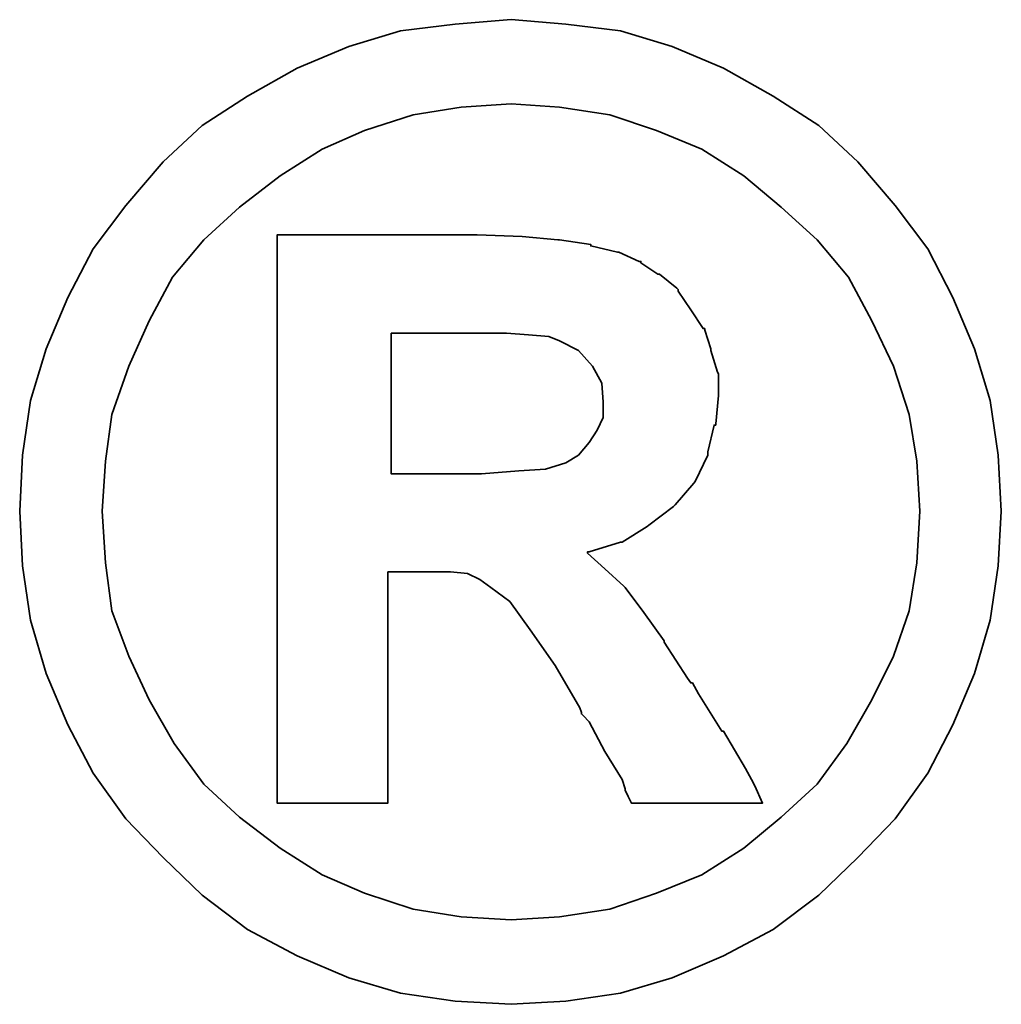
# Model space of a CAD drawing. Header units: millimetres. Extents: x -5 to 210, y -1 to 104.
# Tile 49 of 50: x 180.85 to 182.05, y 53.94 to 55.14. Entities that reach past the tile are written whole.
import ezdxf

# ---------------------------------------------------------------- set-up
doc = ezdxf.new("R2010")
doc.units = ezdxf.units.MM
doc.header["$LTSCALE"] = 0.1
doc.layers.add('layer 1', color=7, linetype='CONTINUOUS')

msp = doc.modelspace()

# ---------------------------------------------------------------- linework, layer by layer
at = {"layer": 'layer 1', "color": 1, "lineweight": 35}
for points, knots in [([(182.0458, 54.5434), (182.0458, 54.5434), (182.0418, 54.6118), (182.0418, 54.6118), (182.0418, 54.6118), (182.0418, 54.6118), (182.0323, 54.6785), (182.0323, 54.6785), (182.0323, 54.6785), (182.0323, 54.6785), (182.0132, 54.7416), (182.0132, 54.7416), (182.0132, 54.7416), (182.0132, 54.7416), (181.9866, 54.8044), (181.9866, 54.8044), (181.9866, 54.8044), (181.9866, 54.8044), (181.9561, 54.8635), (181.9561, 54.8635), (181.9561, 54.8635), (181.9561, 54.8635), (181.9164, 54.9167), (181.9164, 54.9167), (181.9164, 54.9167), (181.9164, 54.9167), (181.8707, 54.9699), (181.8707, 54.9699), (181.8707, 54.9699), (181.8707, 54.9699), (181.8231, 55.014), (181.8231, 55.014), (181.8231, 55.014), (181.8231, 55.014), (181.7675, 55.0501), (181.7675, 55.0501), (181.7675, 55.0501), (181.7675, 55.0501), (181.7068, 55.0842), (181.7068, 55.0842), (181.7068, 55.0842), (181.7068, 55.0842), (181.6441, 55.1108), (181.6441, 55.1108), (181.6441, 55.1108), (181.6441, 55.1108), (181.5809, 55.1299), (181.5809, 55.1299), (181.5809, 55.1299), (181.5809, 55.1299), (181.5142, 55.1378), (181.5142, 55.1378), (181.5142, 55.1378), (181.5142, 55.1378), (181.4476, 55.1434), (181.4476, 55.1434), (181.4476, 55.1434), (181.4476, 55.1434), (181.3793, 55.1378), (181.3793, 55.1378), (181.3793, 55.1378), (181.3793, 55.1378), (181.3126, 55.1299), (181.3126, 55.1299), (181.3126, 55.1299), (181.3126, 55.1299), (181.2495, 55.1108), (181.2495, 55.1108), (181.2495, 55.1108), (181.2495, 55.1108), (181.1866, 55.0842), (181.1866, 55.0842), (181.1866, 55.0842), (181.1866, 55.0842), (181.1256, 55.0501), (181.1256, 55.0501), (181.1256, 55.0501), (181.1256, 55.0501), (181.0705, 55.014), (181.0705, 55.014), (181.0705, 55.014), (181.0705, 55.014), (181.0228, 54.9699), (181.0228, 54.9699), (181.0228, 54.9699), (181.0228, 54.9699), (180.9772, 54.9167), (180.9772, 54.9167), (180.9772, 54.9167), (180.9772, 54.9167), (180.9373, 54.8635), (180.9373, 54.8635), (180.9373, 54.8635), (180.9373, 54.8635), (180.9067, 54.8044), (180.9067, 54.8044), (180.9067, 54.8044), (180.9067, 54.8044), (180.8799, 54.7416), (180.8799, 54.7416), (180.8799, 54.7416), (180.8799, 54.7416), (180.8609, 54.6785), (180.8609, 54.6785), (180.8609, 54.6785), (180.8609, 54.6785), (180.8513, 54.6118), (180.8513, 54.6118), (180.8513, 54.6118), (180.8513, 54.6118), (180.8478, 54.5434), (180.8478, 54.5434), (180.8478, 54.5434), (180.8478, 54.5434), (180.8513, 54.4767), (180.8513, 54.4767), (180.8513, 54.4767), (180.8513, 54.4767), (180.8609, 54.4102), (180.8609, 54.4102), (180.8609, 54.4102), (180.8609, 54.4102), (180.8799, 54.3453), (180.8799, 54.3453), (180.8799, 54.3453), (180.8799, 54.3453), (180.9067, 54.2826), (180.9067, 54.2826), (180.9067, 54.2826), (180.9067, 54.2826), (180.9373, 54.2236), (180.9373, 54.2236), (180.9373, 54.2236), (180.9373, 54.2236), (180.9772, 54.168), (180.9772, 54.168), (180.9772, 54.168), (180.9772, 54.168), (181.0228, 54.1204), (181.0228, 54.1204), (181.0228, 54.1204), (181.0228, 54.1204), (181.0705, 54.0748), (181.0705, 54.0748), (181.0705, 54.0748), (181.0705, 54.0748), (181.1256, 54.0329), (181.1256, 54.0329), (181.1256, 54.0329), (181.1256, 54.0329), (181.1866, 54.0005), (181.1866, 54.0005), (181.1866, 54.0005), (181.1866, 54.0005), (181.2495, 53.9739), (181.2495, 53.9739), (181.2495, 53.9739), (181.2495, 53.9739), (181.3126, 53.9549), (181.3126, 53.9549), (181.3126, 53.9549), (181.3126, 53.9549), (181.3793, 53.9454), (181.3793, 53.9454), (181.3793, 53.9454), (181.3793, 53.9454), (181.4476, 53.9414), (181.4476, 53.9414), (181.4476, 53.9414), (181.4476, 53.9414), (181.5142, 53.9454), (181.5142, 53.9454), (181.5142, 53.9454), (181.5142, 53.9454), (181.5809, 53.9549), (181.5809, 53.9549), (181.5809, 53.9549), (181.5809, 53.9549), (181.6441, 53.9739), (181.6441, 53.9739), (181.6441, 53.9739), (181.6441, 53.9739), (181.7068, 54.0005), (181.7068, 54.0005), (181.7068, 54.0005), (181.7068, 54.0005), (181.7675, 54.0329), (181.7675, 54.0329), (181.7675, 54.0329), (181.7675, 54.0329), (181.8231, 54.0748), (181.8231, 54.0748), (181.8231, 54.0748), (181.8231, 54.0748), (181.8707, 54.1204), (181.8707, 54.1204), (181.8707, 54.1204), (181.8707, 54.1204), (181.9164, 54.168), (181.9164, 54.168), (181.9164, 54.168), (181.9164, 54.168), (181.9561, 54.2236), (181.9561, 54.2236), (181.9561, 54.2236), (181.9561, 54.2236), (181.9866, 54.2826), (181.9866, 54.2826), (181.9866, 54.2826), (181.9866, 54.2826), (182.0132, 54.3453), (182.0132, 54.3453), (182.0132, 54.3453), (182.0132, 54.3453), (182.0323, 54.4102), (182.0323, 54.4102), (182.0323, 54.4102), (182.0323, 54.4102), (182.0418, 54.4767), (182.0418, 54.4767), (182.0418, 54.4767), (182.0418, 54.4767), (182.0458, 54.5434), (182.0458, 54.5434)], [0, 0, 0, 0, 0.017857, 0.017857, 0.017857, 0.017857, 0.035714, 0.035714, 0.035714, 0.035714, 0.053571, 0.053571, 0.053571, 0.053571, 0.071429, 0.071429, 0.071429, 0.071429, 0.089286, 0.089286, 0.089286, 0.089286, 0.107143, 0.107143, 0.107143, 0.107143, 0.125, 0.125, 0.125, 0.125, 0.142857, 0.142857, 0.142857, 0.142857, 0.160714, 0.160714, 0.160714, 0.160714, 0.178571, 0.178571, 0.178571, 0.178571, 0.196429, 0.196429, 0.196429, 0.196429, 0.214286, 0.214286, 0.214286, 0.214286, 0.232143, 0.232143, 0.232143, 0.232143, 0.25, 0.25, 0.25, 0.25, 0.267857, 0.267857, 0.267857, 0.267857, 0.285714, 0.285714, 0.285714, 0.285714, 0.303571, 0.303571, 0.303571, 0.303571, 0.321429, 0.321429, 0.321429, 0.321429, 0.339286, 0.339286, 0.339286, 0.339286, 0.357143, 0.357143, 0.357143, 0.357143, 0.375, 0.375, 0.375, 0.375, 0.392857, 0.392857, 0.392857, 0.392857, 0.410714, 0.410714, 0.410714, 0.410714, 0.428571, 0.428571, 0.428571, 0.428571, 0.446429, 0.446429, 0.446429, 0.446429, 0.464286, 0.464286, 0.464286, 0.464286, 0.482143, 0.482143, 0.482143, 0.482143, 0.5, 0.5, 0.5, 0.5, 0.517857, 0.517857, 0.517857, 0.517857, 0.535714, 0.535714, 0.535714, 0.535714, 0.553571, 0.553571, 0.553571, 0.553571, 0.571429, 0.571429, 0.571429, 0.571429, 0.589286, 0.589286, 0.589286, 0.589286, 0.607143, 0.607143, 0.607143, 0.607143, 0.625, 0.625, 0.625, 0.625, 0.642857, 0.642857, 0.642857, 0.642857, 0.660714, 0.660714, 0.660714, 0.660714, 0.678571, 0.678571, 0.678571, 0.678571, 0.696429, 0.696429, 0.696429, 0.696429, 0.714286, 0.714286, 0.714286, 0.714286, 0.732143, 0.732143, 0.732143, 0.732143, 0.75, 0.75, 0.75, 0.75, 0.767857, 0.767857, 0.767857, 0.767857, 0.785714, 0.785714, 0.785714, 0.785714, 0.803571, 0.803571, 0.803571, 0.803571, 0.821429, 0.821429, 0.821429, 0.821429, 0.839286, 0.839286, 0.839286, 0.839286, 0.857143, 0.857143, 0.857143, 0.857143, 0.875, 0.875, 0.875, 0.875, 0.892857, 0.892857, 0.892857, 0.892857, 0.910714, 0.910714, 0.910714, 0.910714, 0.928571, 0.928571, 0.928571, 0.928571, 0.946429, 0.946429, 0.946429, 0.946429, 0.964286, 0.964286, 0.964286, 0.964286, 0.982143, 0.982143, 0.982143, 0.982143, 1, 1, 1, 1]), ([(181.9465, 54.5434), (181.9465, 54.5434), (181.9428, 54.6043), (181.9428, 54.6043), (181.9428, 54.6043), (181.9428, 54.6043), (181.9334, 54.6615), (181.9334, 54.6615), (181.9334, 54.6615), (181.9334, 54.6615), (181.9144, 54.7206), (181.9144, 54.7206), (181.9144, 54.7206), (181.9144, 54.7206), (181.8878, 54.7758), (181.8878, 54.7758), (181.8878, 54.7758), (181.8878, 54.7758), (181.8592, 54.829), (181.8592, 54.829), (181.8592, 54.829), (181.8592, 54.829), (181.8211, 54.8746), (181.8211, 54.8746), (181.8211, 54.8746), (181.8211, 54.8746), (181.777, 54.9147), (181.777, 54.9147), (181.777, 54.9147), (181.777, 54.9147), (181.7314, 54.9528), (181.7314, 54.9528), (181.7314, 54.9528), (181.7314, 54.9528), (181.6802, 54.9854), (181.6802, 54.9854), (181.6802, 54.9854), (181.6802, 54.9854), (181.625, 55.008), (181.625, 55.008), (181.625, 55.008), (181.625, 55.008), (181.5678, 55.0271), (181.5678, 55.0271), (181.5678, 55.0271), (181.5678, 55.0271), (181.5067, 55.0366), (181.5067, 55.0366), (181.5067, 55.0366), (181.5067, 55.0366), (181.4476, 55.0406), (181.4476, 55.0406), (181.4476, 55.0406), (181.4476, 55.0406), (181.3866, 55.0366), (181.3866, 55.0366), (181.3866, 55.0366), (181.3866, 55.0366), (181.3279, 55.0271), (181.3279, 55.0271), (181.3279, 55.0271), (181.3279, 55.0271), (181.2685, 55.008), (181.2685, 55.008), (181.2685, 55.008), (181.2685, 55.008), (181.2171, 54.9854), (181.2171, 54.9854), (181.2171, 54.9854), (181.2171, 54.9854), (181.1657, 54.9528), (181.1657, 54.9528), (181.1657, 54.9528), (181.1657, 54.9528), (181.1161, 54.9147), (181.1161, 54.9147), (181.1161, 54.9147), (181.1161, 54.9147), (181.0726, 54.8746), (181.0726, 54.8746), (181.0726, 54.8746), (181.0726, 54.8746), (181.0343, 54.829), (181.0343, 54.829), (181.0343, 54.829), (181.0343, 54.829), (181.0057, 54.7758), (181.0057, 54.7758), (181.0057, 54.7758), (181.0057, 54.7758), (180.9811, 54.7206), (180.9811, 54.7206), (180.9811, 54.7206), (180.9811, 54.7206), (180.9601, 54.6615), (180.9601, 54.6615), (180.9601, 54.6615), (180.9601, 54.6615), (180.9524, 54.6043), (180.9524, 54.6043), (180.9524, 54.6043), (180.9524, 54.6043), (180.9486, 54.5434), (180.9486, 54.5434), (180.9486, 54.5434), (180.9486, 54.5434), (180.9524, 54.4804), (180.9524, 54.4804), (180.9524, 54.4804), (180.9524, 54.4804), (180.9601, 54.4217), (180.9601, 54.4217), (180.9601, 54.4217), (180.9601, 54.4217), (180.9811, 54.3663), (180.9811, 54.3663), (180.9811, 54.3663), (180.9811, 54.3663), (181.0057, 54.3129), (181.0057, 54.3129), (181.0057, 54.3129), (181.0057, 54.3129), (181.0363, 54.2597), (181.0363, 54.2597), (181.0363, 54.2597), (181.0363, 54.2597), (181.0726, 54.2101), (181.0726, 54.2101), (181.0726, 54.2101), (181.0726, 54.2101), (181.1161, 54.17), (181.1161, 54.17), (181.1161, 54.17), (181.1161, 54.17), (181.1657, 54.1319), (181.1657, 54.1319), (181.1657, 54.1319), (181.1657, 54.1319), (181.2171, 54.0996), (181.2171, 54.0996), (181.2171, 54.0996), (181.2171, 54.0996), (181.2685, 54.0769), (181.2685, 54.0769), (181.2685, 54.0769), (181.2685, 54.0769), (181.3279, 54.0577), (181.3279, 54.0577), (181.3279, 54.0577), (181.3279, 54.0577), (181.3866, 54.0482), (181.3866, 54.0482), (181.3866, 54.0482), (181.3866, 54.0482), (181.4476, 54.0444), (181.4476, 54.0444), (181.4476, 54.0444), (181.4476, 54.0444), (181.5067, 54.0482), (181.5067, 54.0482), (181.5067, 54.0482), (181.5067, 54.0482), (181.5678, 54.0577), (181.5678, 54.0577), (181.5678, 54.0577), (181.5678, 54.0577), (181.625, 54.0769), (181.625, 54.0769), (181.625, 54.0769), (181.625, 54.0769), (181.6802, 54.0996), (181.6802, 54.0996), (181.6802, 54.0996), (181.6802, 54.0996), (181.7314, 54.1319), (181.7314, 54.1319), (181.7314, 54.1319), (181.7314, 54.1319), (181.777, 54.17), (181.777, 54.17), (181.777, 54.17), (181.777, 54.17), (181.8211, 54.2101), (181.8211, 54.2101), (181.8211, 54.2101), (181.8211, 54.2101), (181.8572, 54.2597), (181.8572, 54.2597), (181.8572, 54.2597), (181.8572, 54.2597), (181.8878, 54.3129), (181.8878, 54.3129), (181.8878, 54.3129), (181.8878, 54.3129), (181.9144, 54.3663), (181.9144, 54.3663), (181.9144, 54.3663), (181.9144, 54.3663), (181.9334, 54.4217), (181.9334, 54.4217), (181.9334, 54.4217), (181.9334, 54.4217), (181.9428, 54.4804), (181.9428, 54.4804), (181.9428, 54.4804), (181.9428, 54.4804), (181.9465, 54.5434), (181.9465, 54.5434)], [0, 0, 0, 0, 0.019231, 0.019231, 0.019231, 0.019231, 0.038462, 0.038462, 0.038462, 0.038462, 0.057692, 0.057692, 0.057692, 0.057692, 0.076923, 0.076923, 0.076923, 0.076923, 0.096154, 0.096154, 0.096154, 0.096154, 0.115385, 0.115385, 0.115385, 0.115385, 0.134615, 0.134615, 0.134615, 0.134615, 0.153846, 0.153846, 0.153846, 0.153846, 0.173077, 0.173077, 0.173077, 0.173077, 0.192308, 0.192308, 0.192308, 0.192308, 0.211538, 0.211538, 0.211538, 0.211538, 0.230769, 0.230769, 0.230769, 0.230769, 0.25, 0.25, 0.25, 0.25, 0.269231, 0.269231, 0.269231, 0.269231, 0.288462, 0.288462, 0.288462, 0.288462, 0.307692, 0.307692, 0.307692, 0.307692, 0.326923, 0.326923, 0.326923, 0.326923, 0.346154, 0.346154, 0.346154, 0.346154, 0.365385, 0.365385, 0.365385, 0.365385, 0.384615, 0.384615, 0.384615, 0.384615, 0.403846, 0.403846, 0.403846, 0.403846, 0.423077, 0.423077, 0.423077, 0.423077, 0.442308, 0.442308, 0.442308, 0.442308, 0.461538, 0.461538, 0.461538, 0.461538, 0.480769, 0.480769, 0.480769, 0.480769, 0.5, 0.5, 0.5, 0.5, 0.519231, 0.519231, 0.519231, 0.519231, 0.538462, 0.538462, 0.538462, 0.538462, 0.557692, 0.557692, 0.557692, 0.557692, 0.576923, 0.576923, 0.576923, 0.576923, 0.596154, 0.596154, 0.596154, 0.596154, 0.615385, 0.615385, 0.615385, 0.615385, 0.634615, 0.634615, 0.634615, 0.634615, 0.653846, 0.653846, 0.653846, 0.653846, 0.673077, 0.673077, 0.673077, 0.673077, 0.692308, 0.692308, 0.692308, 0.692308, 0.711538, 0.711538, 0.711538, 0.711538, 0.730769, 0.730769, 0.730769, 0.730769, 0.75, 0.75, 0.75, 0.75, 0.769231, 0.769231, 0.769231, 0.769231, 0.788462, 0.788462, 0.788462, 0.788462, 0.807692, 0.807692, 0.807692, 0.807692, 0.826923, 0.826923, 0.826923, 0.826923, 0.846154, 0.846154, 0.846154, 0.846154, 0.865385, 0.865385, 0.865385, 0.865385, 0.884615, 0.884615, 0.884615, 0.884615, 0.903846, 0.903846, 0.903846, 0.903846, 0.923077, 0.923077, 0.923077, 0.923077, 0.942308, 0.942308, 0.942308, 0.942308, 0.961538, 0.961538, 0.961538, 0.961538, 0.980769, 0.980769, 0.980769, 0.980769, 1, 1, 1, 1]), ([(181.1619, 54.2026), (181.1619, 54.2026), (181.1619, 54.2101), (181.1619, 54.2101), (181.1619, 54.2101), (181.1619, 54.2101), (181.1619, 54.231), (181.1619, 54.231), (181.1619, 54.231), (181.1619, 54.231), (181.1619, 54.2655), (181.1619, 54.2655), (181.1619, 54.2655), (181.1619, 54.2655), (181.1619, 54.3072), (181.1619, 54.3072), (181.1619, 54.3072), (181.1619, 54.3072), (181.1619, 54.3566), (181.1619, 54.3566), (181.1619, 54.3566), (181.1619, 54.3566), (181.1619, 54.4102), (181.1619, 54.4102), (181.1619, 54.4102), (181.1619, 54.4102), (181.1619, 54.5319), (181.1619, 54.5319), (181.1619, 54.5319), (181.1619, 54.5319), (181.1619, 54.6537), (181.1619, 54.6537), (181.1619, 54.6537), (181.1619, 54.6537), (181.1619, 54.7111), (181.1619, 54.7111), (181.1619, 54.7111), (181.1619, 54.7111), (181.1619, 54.7607), (181.1619, 54.7607), (181.1619, 54.7607), (181.1619, 54.7607), (181.1619, 54.8062), (181.1619, 54.8062), (181.1619, 54.8062), (181.1619, 54.8062), (181.1619, 54.8369), (181.1619, 54.8369), (181.1619, 54.8369), (181.1619, 54.8369), (181.1619, 54.8576), (181.1619, 54.8576), (181.1619, 54.8576), (181.1619, 54.8576), (181.1619, 54.8655), (181.1619, 54.8655), (181.1619, 54.8655), (181.1619, 54.8655), (181.1619, 54.8806), (181.1619, 54.8806), (181.1619, 54.8806), (181.1619, 54.8806), (181.1752, 54.8806), (181.1752, 54.8806), (181.1752, 54.8806), (181.1752, 54.8806), (181.1792, 54.8806), (181.1792, 54.8806), (181.1792, 54.8806), (181.1792, 54.8806), (181.1866, 54.8806), (181.1866, 54.8806), (181.1866, 54.8806), (181.1866, 54.8806), (181.2134, 54.8806), (181.2134, 54.8806), (181.2134, 54.8806), (181.2134, 54.8806), (181.2495, 54.8806), (181.2495, 54.8806), (181.2495, 54.8806), (181.2495, 54.8806), (181.2916, 54.8806), (181.2916, 54.8806), (181.2916, 54.8806), (181.2916, 54.8806), (181.3352, 54.8806), (181.3352, 54.8806), (181.3352, 54.8806), (181.3352, 54.8806), (181.3698, 54.8806), (181.3698, 54.8806), (181.3698, 54.8806), (181.3698, 54.8806), (181.3926, 54.8806), (181.3926, 54.8806), (181.3926, 54.8806), (181.3926, 54.8806), (181.3999, 54.8806), (181.3999, 54.8806), (181.3999, 54.8806), (181.3999, 54.8806), (181.4039, 54.8806), (181.4039, 54.8806), (181.4039, 54.8806), (181.4039, 54.8806), (181.4059, 54.8806), (181.4059, 54.8806), (181.4059, 54.8806), (181.4059, 54.8806), (181.4611, 54.8786), (181.4611, 54.8786), (181.4611, 54.8786), (181.4611, 54.8786), (181.5047, 54.8746), (181.5047, 54.8746), (181.5047, 54.8746), (181.5047, 54.8746), (181.5067, 54.8746), (181.5067, 54.8746), (181.5067, 54.8746), (181.5067, 54.8746), (181.5448, 54.8691), (181.5448, 54.8691), (181.5448, 54.8691), (181.5448, 54.8691), (181.5448, 54.8671), (181.5448, 54.8671), (181.5448, 54.8671), (181.5448, 54.8671), (181.5774, 54.8595), (181.5774, 54.8595), (181.5774, 54.8595), (181.5774, 54.8595), (181.579, 54.8595), (181.579, 54.8595), (181.579, 54.8595), (181.579, 54.8595), (181.604, 54.8482), (181.604, 54.8482), (181.604, 54.8482), (181.604, 54.8482), (181.6059, 54.8482), (181.6059, 54.8482), (181.6059, 54.8482), (181.6059, 54.8482), (181.6059, 54.8464), (181.6059, 54.8464), (181.6059, 54.8464), (181.6059, 54.8464), (181.6266, 54.8329), (181.6266, 54.8329), (181.6266, 54.8329), (181.6266, 54.8329), (181.6288, 54.8329), (181.6288, 54.8329), (181.6288, 54.8329), (181.6288, 54.8329), (181.6496, 54.8157), (181.6496, 54.8157), (181.6496, 54.8157), (181.6496, 54.8157), (181.6516, 54.8139), (181.6516, 54.8139), (181.6516, 54.8139), (181.6516, 54.8139), (181.6516, 54.8119), (181.6516, 54.8119), (181.6516, 54.8119), (181.6516, 54.8119), (181.6667, 54.7891), (181.6667, 54.7891), (181.6667, 54.7891), (181.6667, 54.7891), (181.6818, 54.7663), (181.6818, 54.7663), (181.6818, 54.7663), (181.6818, 54.7663), (181.6839, 54.7663), (181.6839, 54.7663), (181.6839, 54.7663), (181.6839, 54.7663), (181.6839, 54.7643), (181.6839, 54.7643), (181.6839, 54.7643), (181.6839, 54.7643), (181.6913, 54.7416), (181.6913, 54.7416), (181.6913, 54.7416), (181.6913, 54.7416), (181.6913, 54.7397), (181.6913, 54.7397), (181.6913, 54.7397), (181.6913, 54.7397), (181.6992, 54.7131), (181.6992, 54.7131), (181.6992, 54.7131), (181.6992, 54.7131), (181.7008, 54.7111), (181.7008, 54.7111), (181.7008, 54.7111), (181.7008, 54.7111), (181.7008, 54.6861), (181.7008, 54.6861), (181.7008, 54.6861), (181.7008, 54.6861), (181.7008, 54.6845), (181.7008, 54.6845), (181.7008, 54.6845), (181.7008, 54.6845), (181.6972, 54.6499), (181.6972, 54.6499), (181.6972, 54.6499), (181.6972, 54.6499), (181.6972, 54.6484), (181.6972, 54.6484), (181.6972, 54.6484), (181.6972, 54.6484), (181.6953, 54.6484), (181.6953, 54.6484), (181.6953, 54.6484), (181.6953, 54.6484), (181.6875, 54.6158), (181.6875, 54.6158), (181.6875, 54.6158), (181.6875, 54.6158), (181.6875, 54.6138), (181.6875, 54.6138), (181.6875, 54.6138), (181.6875, 54.6138), (181.6875, 54.6118), (181.6875, 54.6118), (181.6875, 54.6118), (181.6875, 54.6118), (181.6722, 54.5797), (181.6722, 54.5797), (181.6722, 54.5797), (181.6722, 54.5797), (181.6706, 54.5775), (181.6706, 54.5775), (181.6706, 54.5775), (181.6706, 54.5775), (181.6476, 54.5511), (181.6476, 54.5511), (181.6476, 54.5511), (181.6476, 54.5511), (181.6456, 54.5491), (181.6456, 54.5491), (181.6456, 54.5491), (181.6456, 54.5491), (181.6155, 54.5261), (181.6155, 54.5261), (181.6155, 54.5261), (181.6155, 54.5261), (181.6135, 54.5245), (181.6135, 54.5245), (181.6135, 54.5245), (181.6135, 54.5245), (181.5829, 54.5055), (181.5829, 54.5055), (181.5829, 54.5055), (181.5829, 54.5055), (181.5809, 54.5055), (181.5809, 54.5055), (181.5809, 54.5055), (181.5809, 54.5055), (181.5428, 54.4939), (181.5428, 54.4939), (181.5428, 54.4939), (181.5428, 54.4939), (181.5408, 54.4939), (181.5408, 54.4939), (181.5408, 54.4939), (181.5408, 54.4939), (181.5408, 54.492), (181.5408, 54.492), (181.5408, 54.492), (181.5408, 54.492), (181.5619, 54.4729), (181.5619, 54.4729), (181.5619, 54.4729), (181.5619, 54.4729), (181.5849, 54.4519), (181.5849, 54.4519), (181.5849, 54.4519), (181.5849, 54.4519), (181.5867, 54.4503), (181.5867, 54.4503), (181.5867, 54.4503), (181.5867, 54.4503), (181.6095, 54.4197), (181.6095, 54.4197), (181.6095, 54.4197), (181.6095, 54.4197), (181.6345, 54.3852), (181.6345, 54.3852), (181.6345, 54.3852), (181.6345, 54.3852), (181.6345, 54.3836), (181.6345, 54.3836), (181.6345, 54.3836), (181.6345, 54.3836), (181.6629, 54.3395), (181.6629, 54.3395), (181.6629, 54.3395), (181.6629, 54.3395), (181.6667, 54.3338), (181.6667, 54.3338), (181.6667, 54.3338), (181.6667, 54.3338), (181.6687, 54.3338), (181.6687, 54.3338), (181.6687, 54.3338), (181.6687, 54.3338), (181.6762, 54.3205), (181.6762, 54.3205), (181.6762, 54.3205), (181.6762, 54.3205), (181.7048, 54.2748), (181.7048, 54.2748), (181.7048, 54.2748), (181.7048, 54.2748), (181.7068, 54.2748), (181.7068, 54.2748), (181.7068, 54.2748), (181.7068, 54.2748), (181.7334, 54.2292), (181.7334, 54.2292), (181.7334, 54.2292), (181.7334, 54.2292), (181.7409, 54.2157), (181.7409, 54.2157), (181.7409, 54.2157), (181.7409, 54.2157), (181.7449, 54.2081), (181.7449, 54.2081), (181.7449, 54.2081), (181.7449, 54.2081), (181.7544, 54.1871), (181.7544, 54.1871), (181.7544, 54.1871), (181.7544, 54.1871), (181.7334, 54.1871), (181.7334, 54.1871), (181.7334, 54.1871), (181.7334, 54.1871), (181.7296, 54.1871), (181.7296, 54.1871), (181.7296, 54.1871), (181.7296, 54.1871), (181.7123, 54.1871), (181.7123, 54.1871), (181.7123, 54.1871), (181.7123, 54.1871), (181.6667, 54.1871), (181.6667, 54.1871), (181.6667, 54.1871), (181.6667, 54.1871), (181.621, 54.1871), (181.621, 54.1871), (181.621, 54.1871), (181.621, 54.1871), (181.6059, 54.1871), (181.6059, 54.1871), (181.6059, 54.1871), (181.6059, 54.1871), (181.602, 54.1871), (181.602, 54.1871), (181.602, 54.1871), (181.602, 54.1871), (181.5944, 54.1871), (181.5944, 54.1871), (181.5944, 54.1871), (181.5944, 54.1871), (181.5905, 54.195), (181.5905, 54.195), (181.5905, 54.195), (181.5905, 54.195), (181.5867, 54.2026), (181.5867, 54.2026), (181.5867, 54.2026), (181.5867, 54.2026), (181.5867, 54.2046), (181.5867, 54.2046), (181.5867, 54.2046), (181.5867, 54.2046), (181.5829, 54.2157), (181.5829, 54.2157), (181.5829, 54.2157), (181.5829, 54.2157), (181.5619, 54.2502), (181.5619, 54.2502), (181.5619, 54.2502), (181.5619, 54.2502), (181.5428, 54.2861), (181.5428, 54.2861), (181.5428, 54.2861), (181.5428, 54.2861), (181.5353, 54.2939), (181.5353, 54.2939), (181.5353, 54.2939), (181.5353, 54.2939), (181.5333, 54.2959), (181.5333, 54.2959), (181.5333, 54.2959), (181.5333, 54.2959), (181.5333, 54.2977), (181.5333, 54.2977), (181.5333, 54.2977), (181.5333, 54.2977), (181.5313, 54.3034), (181.5313, 54.3034), (181.5313, 54.3034), (181.5313, 54.3034), (181.5011, 54.3548), (181.5011, 54.3548), (181.5011, 54.3548), (181.5011, 54.3548), (181.4706, 54.3985), (181.4706, 54.3985), (181.4706, 54.3985), (181.4706, 54.3985), (181.446, 54.433), (181.446, 54.433), (181.446, 54.433), (181.446, 54.433), (181.4229, 54.4503), (181.4229, 54.4503), (181.4229, 54.4503), (181.4229, 54.4503), (181.4095, 54.4598), (181.4095, 54.4598), (181.4095, 54.4598), (181.4095, 54.4598), (181.3944, 54.4674), (181.3944, 54.4674), (181.3944, 54.4674), (181.3944, 54.4674), (181.3735, 54.4693), (181.3735, 54.4693), (181.3735, 54.4693), (181.3735, 54.4693), (181.3467, 54.4693), (181.3467, 54.4693), (181.3467, 54.4693), (181.3467, 54.4693), (181.3428, 54.4693), (181.3428, 54.4693), (181.3428, 54.4693), (181.3428, 54.4693), (181.3392, 54.4693), (181.3392, 54.4693), (181.3392, 54.4693), (181.3392, 54.4693), (181.3162, 54.4693), (181.3162, 54.4693), (181.3162, 54.4693), (181.3162, 54.4693), (181.2971, 54.4693), (181.2971, 54.4693), (181.2971, 54.4693), (181.2971, 54.4693), (181.2971, 54.4556), (181.2971, 54.4556), (181.2971, 54.4556), (181.2971, 54.4556), (181.2971, 54.4408), (181.2971, 54.4408), (181.2971, 54.4408), (181.2971, 54.4408), (181.2971, 54.3947), (181.2971, 54.3947), (181.2971, 54.3947), (181.2971, 54.3947), (181.2971, 54.3453), (181.2971, 54.3453), (181.2971, 54.3453), (181.2971, 54.3453), (181.2971, 54.2919), (181.2971, 54.2919), (181.2971, 54.2919), (181.2971, 54.2919), (181.2971, 54.2482), (181.2971, 54.2482), (181.2971, 54.2482), (181.2971, 54.2482), (181.2971, 54.231), (181.2971, 54.231), (181.2971, 54.231), (181.2971, 54.231), (181.2971, 54.2177), (181.2971, 54.2177), (181.2971, 54.2177), (181.2971, 54.2177), (181.2971, 54.2062), (181.2971, 54.2062), (181.2971, 54.2062), (181.2971, 54.2062), (181.2971, 54.2026), (181.2971, 54.2026), (181.2971, 54.2026), (181.2971, 54.2026), (181.2971, 54.1871), (181.2971, 54.1871), (181.2971, 54.1871), (181.2971, 54.1871), (181.284, 54.1871), (181.284, 54.1871), (181.284, 54.1871), (181.284, 54.1871), (181.28, 54.1871), (181.28, 54.1871), (181.28, 54.1871), (181.28, 54.1871), (181.2685, 54.1871), (181.2685, 54.1871), (181.2685, 54.1871), (181.2685, 54.1871), (181.2288, 54.1871), (181.2288, 54.1871), (181.2288, 54.1871), (181.2288, 54.1871), (181.1943, 54.1871), (181.1943, 54.1871), (181.1943, 54.1871), (181.1943, 54.1871), (181.183, 54.1871), (181.183, 54.1871), (181.183, 54.1871), (181.183, 54.1871), (181.1752, 54.1871), (181.1752, 54.1871), (181.1752, 54.1871), (181.1752, 54.1871), (181.1619, 54.1871), (181.1619, 54.1871), (181.1619, 54.1871), (181.1619, 54.1871), (181.1619, 54.2026), (181.1619, 54.2026)], [0, 0, 0, 0, 0.007407, 0.007407, 0.007407, 0.007407, 0.014815, 0.014815, 0.014815, 0.014815, 0.022222, 0.022222, 0.022222, 0.022222, 0.02963, 0.02963, 0.02963, 0.02963, 0.037037, 0.037037, 0.037037, 0.037037, 0.044444, 0.044444, 0.044444, 0.044444, 0.051852, 0.051852, 0.051852, 0.051852, 0.059259, 0.059259, 0.059259, 0.059259, 0.066667, 0.066667, 0.066667, 0.066667, 0.074074, 0.074074, 0.074074, 0.074074, 0.081481, 0.081481, 0.081481, 0.081481, 0.088889, 0.088889, 0.088889, 0.088889, 0.096296, 0.096296, 0.096296, 0.096296, 0.103704, 0.103704, 0.103704, 0.103704, 0.111111, 0.111111, 0.111111, 0.111111, 0.118519, 0.118519, 0.118519, 0.118519, 0.125926, 0.125926, 0.125926, 0.125926, 0.133333, 0.133333, 0.133333, 0.133333, 0.140741, 0.140741, 0.140741, 0.140741, 0.148148, 0.148148, 0.148148, 0.148148, 0.155556, 0.155556, 0.155556, 0.155556, 0.162963, 0.162963, 0.162963, 0.162963, 0.17037, 0.17037, 0.17037, 0.17037, 0.177778, 0.177778, 0.177778, 0.177778, 0.185185, 0.185185, 0.185185, 0.185185, 0.192593, 0.192593, 0.192593, 0.192593, 0.2, 0.2, 0.2, 0.2, 0.207407, 0.207407, 0.207407, 0.207407, 0.214815, 0.214815, 0.214815, 0.214815, 0.222222, 0.222222, 0.222222, 0.222222, 0.22963, 0.22963, 0.22963, 0.22963, 0.237037, 0.237037, 0.237037, 0.237037, 0.244444, 0.244444, 0.244444, 0.244444, 0.251852, 0.251852, 0.251852, 0.251852, 0.259259, 0.259259, 0.259259, 0.259259, 0.266667, 0.266667, 0.266667, 0.266667, 0.274074, 0.274074, 0.274074, 0.274074, 0.281481, 0.281481, 0.281481, 0.281481, 0.288889, 0.288889, 0.288889, 0.288889, 0.296296, 0.296296, 0.296296, 0.296296, 0.303704, 0.303704, 0.303704, 0.303704, 0.311111, 0.311111, 0.311111, 0.311111, 0.318519, 0.318519, 0.318519, 0.318519, 0.325926, 0.325926, 0.325926, 0.325926, 0.333333, 0.333333, 0.333333, 0.333333, 0.340741, 0.340741, 0.340741, 0.340741, 0.348148, 0.348148, 0.348148, 0.348148, 0.355556, 0.355556, 0.355556, 0.355556, 0.362963, 0.362963, 0.362963, 0.362963, 0.37037, 0.37037, 0.37037, 0.37037, 0.377778, 0.377778, 0.377778, 0.377778, 0.385185, 0.385185, 0.385185, 0.385185, 0.392593, 0.392593, 0.392593, 0.392593, 0.4, 0.4, 0.4, 0.4, 0.407407, 0.407407, 0.407407, 0.407407, 0.414815, 0.414815, 0.414815, 0.414815, 0.422222, 0.422222, 0.422222, 0.422222, 0.42963, 0.42963, 0.42963, 0.42963, 0.437037, 0.437037, 0.437037, 0.437037, 0.444444, 0.444444, 0.444444, 0.444444, 0.451852, 0.451852, 0.451852, 0.451852, 0.459259, 0.459259, 0.459259, 0.459259, 0.466667, 0.466667, 0.466667, 0.466667, 0.474074, 0.474074, 0.474074, 0.474074, 0.481481, 0.481481, 0.481481, 0.481481, 0.488889, 0.488889, 0.488889, 0.488889, 0.496296, 0.496296, 0.496296, 0.496296, 0.503704, 0.503704, 0.503704, 0.503704, 0.511111, 0.511111, 0.511111, 0.511111, 0.518519, 0.518519, 0.518519, 0.518519, 0.525926, 0.525926, 0.525926, 0.525926, 0.533333, 0.533333, 0.533333, 0.533333, 0.540741, 0.540741, 0.540741, 0.540741, 0.548148, 0.548148, 0.548148, 0.548148, 0.555556, 0.555556, 0.555556, 0.555556, 0.562963, 0.562963, 0.562963, 0.562963, 0.57037, 0.57037, 0.57037, 0.57037, 0.577778, 0.577778, 0.577778, 0.577778, 0.585185, 0.585185, 0.585185, 0.585185, 0.592593, 0.592593, 0.592593, 0.592593, 0.6, 0.6, 0.6, 0.6, 0.607407, 0.607407, 0.607407, 0.607407, 0.614815, 0.614815, 0.614815, 0.614815, 0.622222, 0.622222, 0.622222, 0.622222, 0.62963, 0.62963, 0.62963, 0.62963, 0.637037, 0.637037, 0.637037, 0.637037, 0.644444, 0.644444, 0.644444, 0.644444, 0.651852, 0.651852, 0.651852, 0.651852, 0.659259, 0.659259, 0.659259, 0.659259, 0.666667, 0.666667, 0.666667, 0.666667, 0.674074, 0.674074, 0.674074, 0.674074, 0.681481, 0.681481, 0.681481, 0.681481, 0.688889, 0.688889, 0.688889, 0.688889, 0.696296, 0.696296, 0.696296, 0.696296, 0.703704, 0.703704, 0.703704, 0.703704, 0.711111, 0.711111, 0.711111, 0.711111, 0.718519, 0.718519, 0.718519, 0.718519, 0.725926, 0.725926, 0.725926, 0.725926, 0.733333, 0.733333, 0.733333, 0.733333, 0.740741, 0.740741, 0.740741, 0.740741, 0.748148, 0.748148, 0.748148, 0.748148, 0.755556, 0.755556, 0.755556, 0.755556, 0.762963, 0.762963, 0.762963, 0.762963, 0.77037, 0.77037, 0.77037, 0.77037, 0.777778, 0.777778, 0.777778, 0.777778, 0.785185, 0.785185, 0.785185, 0.785185, 0.792593, 0.792593, 0.792593, 0.792593, 0.8, 0.8, 0.8, 0.8, 0.807407, 0.807407, 0.807407, 0.807407, 0.814815, 0.814815, 0.814815, 0.814815, 0.822222, 0.822222, 0.822222, 0.822222, 0.82963, 0.82963, 0.82963, 0.82963, 0.837037, 0.837037, 0.837037, 0.837037, 0.844444, 0.844444, 0.844444, 0.844444, 0.851852, 0.851852, 0.851852, 0.851852, 0.859259, 0.859259, 0.859259, 0.859259, 0.866667, 0.866667, 0.866667, 0.866667, 0.874074, 0.874074, 0.874074, 0.874074, 0.881481, 0.881481, 0.881481, 0.881481, 0.888889, 0.888889, 0.888889, 0.888889, 0.896296, 0.896296, 0.896296, 0.896296, 0.903704, 0.903704, 0.903704, 0.903704, 0.911111, 0.911111, 0.911111, 0.911111, 0.918519, 0.918519, 0.918519, 0.918519, 0.925926, 0.925926, 0.925926, 0.925926, 0.933333, 0.933333, 0.933333, 0.933333, 0.940741, 0.940741, 0.940741, 0.940741, 0.948148, 0.948148, 0.948148, 0.948148, 0.955556, 0.955556, 0.955556, 0.955556, 0.962963, 0.962963, 0.962963, 0.962963, 0.97037, 0.97037, 0.97037, 0.97037, 0.977778, 0.977778, 0.977778, 0.977778, 0.985185, 0.985185, 0.985185, 0.985185, 0.992593, 0.992593, 0.992593, 0.992593, 1, 1, 1, 1]), ([(181.3011, 54.7607), (181.3011, 54.7607), (181.3011, 54.7452), (181.3011, 54.7452), (181.3011, 54.7452), (181.3011, 54.7452), (181.3011, 54.7111), (181.3011, 54.7111), (181.3011, 54.7111), (181.3011, 54.7111), (181.3011, 54.6728), (181.3011, 54.6728), (181.3011, 54.6728), (181.3011, 54.6728), (181.3011, 54.6388), (181.3011, 54.6388), (181.3011, 54.6388), (181.3011, 54.6388), (181.3011, 54.6043), (181.3011, 54.6043), (181.3011, 54.6043), (181.3011, 54.6043), (181.3011, 54.589), (181.3011, 54.589), (181.3011, 54.589), (181.3011, 54.589), (181.3047, 54.589), (181.3047, 54.589), (181.3047, 54.589), (181.3047, 54.589), (181.3467, 54.589), (181.3467, 54.589), (181.3467, 54.589), (181.3467, 54.589), (181.3926, 54.589), (181.3926, 54.589), (181.3926, 54.589), (181.3926, 54.589), (181.4077, 54.589), (181.4077, 54.589), (181.4077, 54.589), (181.4077, 54.589), (181.4114, 54.589), (181.4114, 54.589), (181.4114, 54.589), (181.4114, 54.589), (181.4571, 54.5928), (181.4571, 54.5928), (181.4571, 54.5928), (181.4571, 54.5928), (181.4896, 54.5948), (181.4896, 54.5948), (181.4896, 54.5948), (181.4896, 54.5948), (181.5142, 54.6023), (181.5142, 54.6023), (181.5142, 54.6023), (181.5142, 54.6023), (181.5297, 54.6118), (181.5297, 54.6118), (181.5297, 54.6118), (181.5297, 54.6118), (181.5428, 54.6271), (181.5428, 54.6271), (181.5428, 54.6271), (181.5428, 54.6271), (181.5524, 54.6424), (181.5524, 54.6424), (181.5524, 54.6424), (181.5524, 54.6424), (181.5599, 54.6579), (181.5599, 54.6579), (181.5599, 54.6579), (181.5599, 54.6579), (181.5599, 54.6765), (181.5599, 54.6765), (181.5599, 54.6765), (181.5599, 54.6765), (181.5583, 54.6996), (181.5583, 54.6996), (181.5583, 54.6996), (181.5583, 54.6996), (181.5468, 54.7206), (181.5468, 54.7206), (181.5468, 54.7206), (181.5468, 54.7206), (181.5297, 54.7397), (181.5297, 54.7397), (181.5297, 54.7397), (181.5297, 54.7397), (181.5067, 54.7512), (181.5067, 54.7512), (181.5067, 54.7512), (181.5067, 54.7512), (181.4934, 54.7567), (181.4934, 54.7567), (181.4934, 54.7567), (181.4934, 54.7567), (181.4686, 54.7587), (181.4686, 54.7587), (181.4686, 54.7587), (181.4686, 54.7587), (181.442, 54.7607), (181.442, 54.7607), (181.442, 54.7607), (181.442, 54.7607), (181.4039, 54.7607), (181.4039, 54.7607), (181.4039, 54.7607), (181.4039, 54.7607), (181.3999, 54.7607), (181.3999, 54.7607), (181.3999, 54.7607), (181.3999, 54.7607), (181.3848, 54.7607), (181.3848, 54.7607), (181.3848, 54.7607), (181.3848, 54.7607), (181.3428, 54.7607), (181.3428, 54.7607), (181.3428, 54.7607), (181.3428, 54.7607), (181.3047, 54.7607), (181.3047, 54.7607), (181.3047, 54.7607), (181.3047, 54.7607), (181.3011, 54.7607), (181.3011, 54.7607)], [0, 0, 0, 0, 0.03125, 0.03125, 0.03125, 0.03125, 0.0625, 0.0625, 0.0625, 0.0625, 0.09375, 0.09375, 0.09375, 0.09375, 0.125, 0.125, 0.125, 0.125, 0.15625, 0.15625, 0.15625, 0.15625, 0.1875, 0.1875, 0.1875, 0.1875, 0.21875, 0.21875, 0.21875, 0.21875, 0.25, 0.25, 0.25, 0.25, 0.28125, 0.28125, 0.28125, 0.28125, 0.3125, 0.3125, 0.3125, 0.3125, 0.34375, 0.34375, 0.34375, 0.34375, 0.375, 0.375, 0.375, 0.375, 0.40625, 0.40625, 0.40625, 0.40625, 0.4375, 0.4375, 0.4375, 0.4375, 0.46875, 0.46875, 0.46875, 0.46875, 0.5, 0.5, 0.5, 0.5, 0.53125, 0.53125, 0.53125, 0.53125, 0.5625, 0.5625, 0.5625, 0.5625, 0.59375, 0.59375, 0.59375, 0.59375, 0.625, 0.625, 0.625, 0.625, 0.65625, 0.65625, 0.65625, 0.65625, 0.6875, 0.6875, 0.6875, 0.6875, 0.71875, 0.71875, 0.71875, 0.71875, 0.75, 0.75, 0.75, 0.75, 0.78125, 0.78125, 0.78125, 0.78125, 0.8125, 0.8125, 0.8125, 0.8125, 0.84375, 0.84375, 0.84375, 0.84375, 0.875, 0.875, 0.875, 0.875, 0.90625, 0.90625, 0.90625, 0.90625, 0.9375, 0.9375, 0.9375, 0.9375, 0.96875, 0.96875, 0.96875, 0.96875, 1, 1, 1, 1])]:
    msp.add_open_spline(points, degree=3, knots=knots, dxfattribs=at)

doc.saveas('drawing.dxf')
